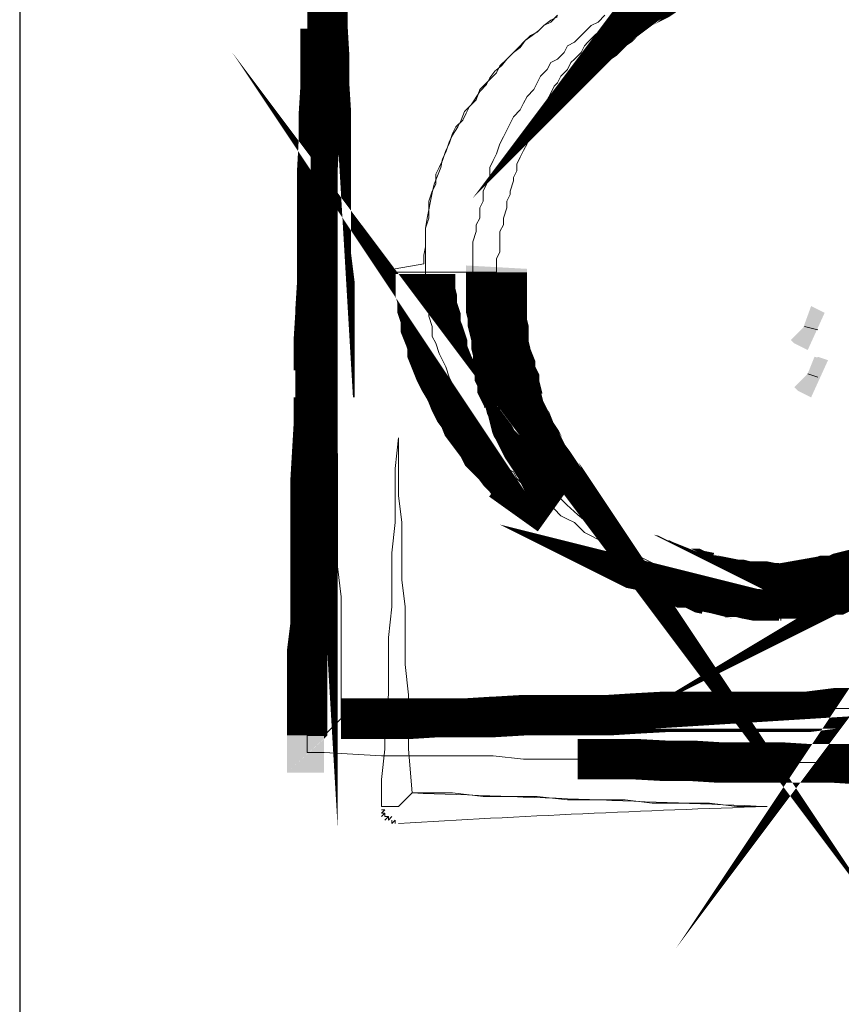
# Model space of a CAD drawing. Header units: millimetres. Extents: x -9409 to 0, y -5353 to 3057.
# Tile 82 of 256: x -4505 to -4402, y -4986 to -4862. Entities that reach past the tile are written whole.
import ezdxf

# ---------------------------------------------------------------- set-up
doc = ezdxf.new("R2010")
doc.units = ezdxf.units.MM
doc.layers.add('PDF_A-TABELKA', color=7, linetype='Continuous')
doc.layers.add('SQ_TAB TEKST', color=8, linetype='Continuous', lineweight=0)

# ---------------------------------------------------------------- blocks, each defined once
blk = doc.blocks.new('tabelka')
at = {"layer": 'PDF_A-TABELKA', "lineweight": 25}
for points in [[(26628.50208058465, -28113.82220847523), (26628.50208058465, -27397.28164136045), (25541.97586470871, -27397.28164136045), (25541.97586470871, -28113.82220847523)], [(25541.97586470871, -27397.28164136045), (25541.97586470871, -28019.86922507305)], [(25599.09415145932, -27705.03838041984), (25599.09415145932, -27705.03838041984)], [(25636.6046681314, -27744.68017644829), (25636.6046681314, -27744.68017644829)]]:
    blk.add_lwpolyline(points, dxfattribs=at)
at = {"layer": 'PDF_A-TABELKA', "lineweight": 0}
for points, format in [([(25580.76514899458, -27666.67535200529, 4.688814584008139, 4.688814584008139, 0), (25580.76514899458, -27670.5116548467, 5.115070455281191, 5.115070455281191, 0), (25580.76514899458, -27673.92170181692, 5.115070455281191, 5.115070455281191, 0), (25580.97827693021, -27677.54487672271, 5.115070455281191, 5.115070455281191, 0), (25580.97827693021, -27681.16805162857, 5.115070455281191, 5.115070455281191, 0), (25581.19140486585, -27684.57809859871, 5.115070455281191, 5.115070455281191, 0), (25581.19140486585, -27687.98814556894, 5.075571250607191, 5.075571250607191, 0), (25581.19140486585, -27691.82444841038, 5.115070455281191, 5.115070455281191, 0), (25581.19140486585, -27695.23449538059, 5.115070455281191, 5.115070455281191, 0), (25581.19140486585, -27699.07079822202, 5.115070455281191, 5.115070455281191, 0), (25581.19140486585, -27702.48084519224, 5.115070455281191, 5.115070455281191, 0), (25581.61766073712, -27705.8908921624, 5.115070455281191, 5.115070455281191, 0), (25581.61766073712, -27709.72719500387, 5.115070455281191, 5.115070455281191, 0), (25581.61766073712, -27713.13724197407, 5.115070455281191, 5.115070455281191, 0), (25581.61766073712, -27716.97354481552, 5.115070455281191, 5.115070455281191, 0), (25581.61766073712, -27720.38359178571, 4.688814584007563, 4.688814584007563, 0), (25581.61766073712, -27723.79363875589, 5.115070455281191, 5.115070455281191, 0), (25581.83078867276, -27727.41681366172, 5.115070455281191, 5.115070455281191, 0), (25582.04391660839, -27731.03998856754, 0, 0, 0), (25582.04391660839, -27734.45003553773, 0, 0, 0), (25582.04391660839, -27738.28633837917, 0, 0, 0), (25582.04391660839, -27741.69638534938, 0, 0, 0), (25582.25704454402, -27745.31956025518, 0, 0, 0), (25582.25704454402, -27748.94273516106, 0, 0, 0), (25582.47017247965, -27752.35278213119, 0, 0, 0), (25582.47017247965, -27755.97595703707, 0, 0, 0), (25582.47017247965, -27760.87789955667, 5.115070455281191, 5.115070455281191, 0), (25587.58524293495, -27760.87789955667, 5.115070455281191, 5.115070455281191, 0), (25590.99528990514, -27760.87789955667, 5.115070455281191, 5.115070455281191, 0), (25594.8315927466, -27760.87789955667, 4.688814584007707, 4.688814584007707, 0), (25598.24163971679, -27760.66477162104, 5.115070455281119, 5.115070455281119, 0), (25601.86481462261, -27760.66477162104, 5.115070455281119, 5.115070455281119, 0), (25605.48798952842, -27760.4516436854, 5.115070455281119, 5.115070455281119, 0), (25608.89803649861, -27760.4516436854, 5.115070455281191, 5.115070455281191, 0), (25612.30808346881, -27760.4516436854, 5.115070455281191, 5.115070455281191, 0), (25616.14438631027, -27760.4516436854, 5.115070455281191, 5.115070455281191, 0), (25619.55443328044, -27760.23851574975, 5.115070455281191, 5.115070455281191, 0), (25623.39073612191, -27760.02538781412, 5.115070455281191, 5.115070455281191, 0), (25626.80078309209, -27760.02538781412, 5.075571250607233, 5.075571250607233, 0), (25630.21083006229, -27760.02538781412, 5.115070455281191, 5.115070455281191, 0), (25633.8340049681, -27760.02538781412, 5.115070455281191, 5.115070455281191, 0), (25637.45717987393, -27760.02538781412, 5.115070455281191, 5.115070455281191, 0), (25641.29348271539, -27760.02538781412, 5.115070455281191, 5.115070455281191, 0), (25644.70352968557, -27759.59913194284, 5.115070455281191, 5.115070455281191, 0), (25648.1135766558, -27759.59913194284, 4.688814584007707, 4.688814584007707, 0)], "xyseb"), ([(25658.76997343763, -27759.59913194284, 5.115070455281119, 5.115070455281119, 0), (25662.60627627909, -27759.59913194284, 0, 0, 0), (25666.01632324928, -27759.3860040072, 0, 0, 0)], "xyseb"), ([(25578.20761376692, -27763.00917891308, 5.115070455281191, 5.115070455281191, 0), (25578.20761376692, -27759.59913194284, 5.115070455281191, 5.115070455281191, 0), (25578.20761376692, -27755.97595703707, 5.115070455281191, 5.115070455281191, 0), (25578.20761376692, -27752.35278213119, 5.075571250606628, 5.075571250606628, 0), (25578.63386963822, -27748.94273516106, 5.115070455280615, 5.115070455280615, 0), (25578.63386963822, -27745.31956025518, 5.115070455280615, 5.115070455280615, 0), (25578.63386963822, -27741.69638534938, 5.115070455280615, 5.115070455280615, 0), (25578.63386963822, -27738.28633837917, 5.115070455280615, 5.115070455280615, 0), (25578.63386963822, -27734.45003553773, 5.115070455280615, 5.115070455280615, 0), (25578.63386963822, -27731.03998856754, 5.115070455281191, 5.115070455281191, 0), (25578.84699757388, -27727.41681366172, 5.115070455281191, 5.115070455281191, 0), (25579.06012550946, -27723.79363875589, 5.115070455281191, 5.115070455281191, 0), (25579.06012550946, -27720.38359178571, 4.688814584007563, 4.688814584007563, 0), (25579.06012550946, -27716.97354481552, 5.115070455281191, 5.115070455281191, 0), (25579.06012550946, -27713.13724197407, 5.115070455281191, 5.115070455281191, 0), (25579.27325344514, -27709.72719500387, 5.115070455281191, 5.115070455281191, 0), (25579.27325344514, -27705.8908921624, 4.688814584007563, 4.688814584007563, 0), (25579.48638138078, -27702.48084519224, 5.115070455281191, 5.115070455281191, 0), (25579.48638138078, -27699.07079822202, 5.115070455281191, 5.115070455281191, 0), (25579.48638138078, -27695.23449538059, 5.115070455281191, 5.115070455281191, 0), (25579.48638138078, -27691.82444841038, 5.115070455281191, 5.115070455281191, 0), (25579.69950931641, -27687.98814556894, 5.115070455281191, 5.115070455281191, 0), (25579.69950931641, -27684.57809859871, 5.115070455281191, 5.115070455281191, 0), (25579.912637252, -27681.16805162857, 5.115070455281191, 5.115070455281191, 0), (25579.912637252, -27677.54487672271, 5.115070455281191, 5.115070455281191, 0), (25579.912637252, -27673.92170181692, 0, 0, 0), (25579.912637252, -27670.5116548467, 0, 0, 0), (25579.912637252, -27666.67535200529, 0, 0, 0)], "xyseb"), ([(25622.53822437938, -27668.59350342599, 7.815724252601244, 7.815724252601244, 0), (25621.89884057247, -27669.01975929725, 7.815724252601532, 7.815724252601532, 0), (25621.04632882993, -27669.44601516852, 7.625096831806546, 7.625096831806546, 0), (25619.98068915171, -27670.08539897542, 7.625096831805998, 7.625096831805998, 0), (25619.34130534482, -27670.72478278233, 7.243841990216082, 7.243841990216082, 0), (25618.48879360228, -27671.36416658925, 7.43446941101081, 7.43446941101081, 0), (25617.84940979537, -27671.79042246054, 7.246349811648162, 7.246349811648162, 0), (25617.21002598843, -27672.42980626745, 7.43446941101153, 7.43446941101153, 0), (25616.57064218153, -27672.85606213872, 7.246349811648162, 7.246349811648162, 0), (25615.71813043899, -27673.7085738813, 7.672605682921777, 7.672605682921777, 0), (25615.07874663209, -27674.13482975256, 7.246349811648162, 7.246349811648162, 0), (25614.43936282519, -27674.77421355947, 0, 0, 0), (25613.79997901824, -27675.626725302, 0, 0, 0), (25613.16059521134, -27676.26610910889, 0, 0, 0), (25612.52121140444, -27676.90549291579, 0, 0, 0), (25611.88182759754, -27677.54487672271, 0, 0, 0), (25611.45557172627, -27678.39738846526, 0, 0, 0), (25611.029315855, -27679.03677227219, 0, 0, 0), (25610.38993204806, -27679.88928401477, 0, 0, 0), (25609.96367617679, -27680.52866782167, 0, 0, 0), (25609.53742030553, -27681.3811795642, 0, 0, 0), (25608.89803649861, -27682.23369130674, 0, 0, 0), (25608.47178062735, -27682.65994717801, 0, 0, 0), (25608.04552475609, -27683.51245892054, 0, 0, 0), (25607.61926888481, -27684.36497066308, 0, 0, 0), (25607.1930130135, -27685.21748240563, 0, 0, 0), (25606.76675714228, -27685.85686621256, 0, 0, 0), (25606.34050127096, -27686.70937795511, 0, 0, 0), (25605.91424539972, -27687.56188969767, 0, 0, 0), (25605.70111746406, -27688.41440144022, 0, 0, 0), (25605.48798952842, -27689.26691318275, 0, 0, 0), (25605.06173365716, -27690.11942492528, 0, 0, 0), (25604.84860572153, -27690.75880873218, 0, 0, 0), (25604.42234985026, -27691.61132047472, 0, 0, 0), (25604.42234985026, -27692.46383221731, 0, 0, 0), (25603.99609397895, -27693.31634395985, 0, 0, 0), (25603.78296604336, -27694.16885570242, 0, 0, 0), (25603.56983810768, -27695.02136744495, 0, 0, 0), (25603.35671017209, -27695.66075125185, 0, 0, 0), (25603.14358223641, -27696.72639093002, 0, 0, 0), (25603.14358223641, -27697.57890267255, 0, 0, 0), (25602.93045430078, -27698.43141441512, 0, 0, 0), (25602.71732636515, -27699.28392615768, 0, 0, 0), (25602.5041984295, -27700.13643790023, 0, 0, 0), (25602.5041984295, -27701.20207757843, 0, 0, 0), (25602.29107049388, -27702.05458932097, 0, 0, 0), (25602.29107049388, -27702.9071010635, 0, 0, 0), (25598.45476765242, -27702.9071010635, 0, 0, 0)], "xyseb"), ([(25674.54144067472, -27705.03838041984, -0.4172873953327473), (25636.6046681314, -27744.68017644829, -0.4142135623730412), (25599.09415145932, -27705.03838041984), (25599.09415145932, -27704.1858686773), (25599.09415145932, -27702.9071010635), (25599.09415145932, -27702.05458932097), (25599.09415145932, -27700.77582170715), (25599.52040733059, -27699.49705409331), (25599.52040733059, -27698.64454235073), (25599.94666320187, -27697.79203060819), (25599.94666320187, -27696.51326299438), (25600.37291907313, -27695.66075125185), (25600.37291907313, -27694.38198363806), (25600.79917494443, -27693.52947189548), (25601.22543081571, -27692.67696015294), (25601.22543081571, -27691.39819253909), (25601.65168668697, -27690.54568079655), (25602.07794255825, -27689.69316905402), (25602.5041984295, -27688.41440144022), (25602.93045430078, -27687.56188969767), (25603.35671017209, -27686.70937795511), (25603.78296604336, -27685.85686621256), (25604.20922191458, -27685.00435447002), (25605.06173365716, -27684.15184272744), (25605.48798952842, -27683.2993309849), (25605.91424539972, -27682.44681924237), (25606.76675714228, -27681.59430749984), (25607.1930130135, -27680.74179575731), (25607.61926888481, -27679.88928401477), (25608.47178062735, -27679.03677227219), (25608.89803649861, -27678.18426052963), (25609.7505482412, -27677.75800465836), (25610.60305998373, -27676.90549291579), (25611.029315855, -27676.05298117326), (25611.88182759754, -27675.626725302), (25612.73433934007, -27674.77421355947), (25613.5868510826, -27673.92170181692), (25614.01310695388, -27673.49544594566), (25614.86561869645, -27673.06919007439), (25615.71813043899, -27672.21667833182)], "xyb"), ([(25639.16220335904, -27741.05700154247, 7.672605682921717, 7.672605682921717, 0), (25639.80158716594, -27744.68017644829, 7.246349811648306, 7.246349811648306, 0), (25640.86722684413, -27744.68017644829, 7.246349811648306, 7.246349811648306, 0), (25641.93286652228, -27744.46704851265, 7.434469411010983, 7.434469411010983, 0), (25642.78537826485, -27744.46704851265, 7.625096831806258, 7.625096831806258, 0), (25643.85101794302, -27744.04079264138, 7.434469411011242, 7.434469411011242, 0), (25644.9166576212, -27744.04079264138, 7.434469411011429, 7.434469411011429, 0), (25645.76916936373, -27743.61453677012, 7.434469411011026, 7.434469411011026, 0), (25646.62168110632, -27743.40140883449, 7.535210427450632, 7.535210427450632, 0), (25647.68732078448, -27743.18828089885, 7.434469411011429, 7.434469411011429, 0), (25648.53983252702, -27742.76202502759, 7.535210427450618, 7.535210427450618, 0), (25649.60547220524, -27742.33576915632, 7.535210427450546, 7.535210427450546, 0)], "xyseb"), ([(25662.39314834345, -27733.1712679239, 7.672605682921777, 7.672605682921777, 0), (25663.03253215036, -27732.31875618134, 0, 0, 0), (25663.45878802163, -27731.67937237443, 0, 0, 0)], "xyseb"), ([(25602.07794255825, -27704.61212454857, 7.672605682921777, 7.672605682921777, 0), (25602.07794255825, -27705.67776422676, 7.672605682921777, 7.672605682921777, 0), (25602.07794255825, -27706.53027596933, 7.672605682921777, 7.672605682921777, 0), (25602.07794255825, -27707.59591564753, 7.672605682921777, 7.672605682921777, 0), (25602.07794255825, -27708.44842739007, 7.672605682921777, 7.672605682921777, 0), (25602.07794255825, -27709.3009391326, 7.672605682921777, 7.672605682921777, 0), (25602.07794255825, -27710.15345087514, 7.246349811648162, 7.246349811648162, 0), (25602.29107049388, -27711.00596261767, 7.672605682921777, 7.672605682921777, 0), (25602.29107049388, -27711.85847436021, 7.246349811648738, 7.246349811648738, 0), (25602.5041984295, -27712.71098610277, 7.246349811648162, 7.246349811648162, 0), (25602.5041984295, -27713.77662578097, 7.243841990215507, 7.243841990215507, 0), (25602.71732636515, -27714.62913752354, 7.246349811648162, 7.246349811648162, 0), (25602.71732636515, -27715.48164926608, 7.625096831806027, 7.625096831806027, 0), (25603.14358223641, -27716.54728894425, 7.625096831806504, 7.625096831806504, 0), (25603.14358223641, -27717.39980068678, 7.625096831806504, 7.625096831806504, 0), (25603.56983810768, -27718.25231242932, 7.815724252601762, 7.815724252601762, 0), (25603.56983810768, -27719.10482417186, 7.625096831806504, 7.625096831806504, 0), (25603.99609397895, -27719.95733591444, 7.535210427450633, 7.535210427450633, 0), (25604.20922191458, -27720.80984765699, 7.243841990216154, 7.243841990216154, 0), (25604.42234985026, -27721.66235939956, 7.053214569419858, 7.053214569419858, 0), (25604.84860572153, -27722.51487114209, 7.535210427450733, 7.535210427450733, 0), (25605.06173365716, -27723.36738288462, 7.625096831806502, 7.625096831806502, 0), (25605.48798952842, -27724.43302256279, 7.233802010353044, 7.233802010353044, 0), (25605.91424539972, -27725.07240636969, 7.625096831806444, 7.625096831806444, 0), (25606.34050127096, -27725.92491811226, 7.625096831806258, 7.625096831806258, 0), (25606.76675714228, -27726.77742985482, 7.434469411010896, 7.434469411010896, 0), (25607.1930130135, -27727.41681366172, 7.246349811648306, 7.246349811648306, 0), (25607.61926888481, -27728.26932540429, 7.243841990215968, 7.243841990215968, 0), (25608.25865269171, -27729.12183714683, 7.246349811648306, 7.246349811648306, 0), (25608.68490856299, -27729.76122095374, 7.672605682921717, 7.672605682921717, 0), (25609.11116443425, -27730.61373269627, 7.672605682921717, 7.672605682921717, 0), (25609.7505482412, -27731.4662444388, 7.672605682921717, 7.672605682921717, 0), (25610.17680411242, -27732.10562824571, 0, 0, 0), (25610.81618791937, -27732.95813998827, 0, 0, 0), (25611.45557172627, -27733.59752379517, 0, 0, 0), (25612.09495553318, -27734.45003553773, 0, 0, 0), (25612.73433934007, -27735.08941934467, 0, 0, 0), (25613.5868510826, -27735.51567521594, 0, 0, 0), (25614.01310695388, -27736.36818695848, 0, 0, 0), (25614.86561869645, -27737.00757076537, 0, 0, 0), (25615.50500250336, -27737.43382663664, 0, 0, 0), (25616.3575142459, -27738.28633837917, 0, 0, 0), (25616.9968980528, -27738.71259425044, 0, 0, 0), (25617.84940979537, -27739.35197805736, 0, 0, 0), (25618.7019215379, -27739.77823392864, 0, 0, 0), (25619.76756121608, -27740.20448979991, 0, 0, 0), (25620.40694502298, -27740.84387360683, 0, 0, 0), (25621.25945676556, -27741.27012947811, 0, 0, 0), (25622.11196850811, -27741.69638534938, 0, 0, 0), (25623.17760818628, -27742.12264122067, 0, 0, 0), (25624.03011992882, -27742.33576915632, 0, 0, 0), (25624.88263167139, -27742.76202502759, 0, 0, 0), (25625.73514341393, -27743.18828089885, 0, 0, 0), (25626.80078309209, -27743.18828089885, 0, 0, 0), (25627.65329483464, -27743.61453677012, 0, 0, 0), (25628.71893451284, -27743.82766470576, 0, 0, 0), (25629.78457419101, -27744.04079264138, 0, 0, 0), (25630.63708593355, -27744.25392057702, 0, 0, 0), (25631.70272561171, -27744.46704851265, 0, 0, 0), (25632.76836528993, -27744.46704851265, 0, 0, 0), (25633.62087703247, -27744.68017644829, 0, 0, 0), (25634.68651671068, -27744.68017644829, 0, 0, 0), (25635.75215638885, -27744.68017644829, 0, 0, 0), (25638.73594748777, -27744.68017644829, 0, 0, 0)], "xyseb"), ([(25663.24566008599, -27738.49946631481, 7.246349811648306, 7.246349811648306, 0), (25662.18002040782, -27739.13885012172, 0, 0, 0), (25661.32750866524, -27739.56510599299, 0, 0, 0)], "xyseb"), ([(25637.67030780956, -27744.89330438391, 7.246349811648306, 7.246349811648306, 0), (25636.81779606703, -27744.89330438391, 7.246349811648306, 7.246349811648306, 0), (25635.75215638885, -27744.89330438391, 7.672605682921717, 7.672605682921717, 0), (25634.68651671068, -27744.68017644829, 7.246349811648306, 7.246349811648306, 0), (25633.62087703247, -27744.68017644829, 7.243841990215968, 7.243841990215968, 0), (25632.76836528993, -27744.46704851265, 7.246349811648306, 7.246349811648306, 0), (25631.70272561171, -27744.46704851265, 7.43446941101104, 7.43446941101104, 0), (25630.63708593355, -27744.25392057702, 7.243841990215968, 7.243841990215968, 0), (25629.78457419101, -27744.04079264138, 7.243841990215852, 7.243841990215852, 0), (25628.71893451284, -27743.82766470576, 7.815724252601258, 7.815724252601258, 0), (25627.65329483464, -27743.61453677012, 7.434469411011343, 7.434469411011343, 0), (25626.80078309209, -27743.18828089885, 7.434469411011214, 7.434469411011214, 0), (25625.73514341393, -27743.18828089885, 7.434469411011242, 7.434469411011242, 0), (25624.88263167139, -27742.76202502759, 7.233802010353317, 7.233802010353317, 0), (25623.81699199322, -27742.33576915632, 7.43446941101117, 7.43446941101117, 0), (25622.96448025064, -27742.12264122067, 7.434469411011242, 7.434469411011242, 0), (25622.11196850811, -27741.69638534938, 7.233802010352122, 7.233802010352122, 0), (25621.25945676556, -27741.27012947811, 7.243841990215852, 7.243841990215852, 0), (25620.1938170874, -27741.05700154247, 7.535210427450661, 7.535210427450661, 0), (25619.34130534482, -27740.6307456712, 0, 0, 0), (25618.48879360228, -27740.41761773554, 0, 0, 0), (25617.6362818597, -27739.77823392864, 0, 0, 0), (25616.78377011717, -27739.35197805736, 0, 0, 0), (25615.93125837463, -27738.92572218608, 0, 0, 0), (25615.07874663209, -27738.49946631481, 0, 0, 0), (25614.22623488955, -27738.07321044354, 0, 0, 0), (25613.37372314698, -27737.22069870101, 0, 0, 0), (25612.52121140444, -27736.79444282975, 0, 0, 0), (25611.66869966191, -27736.36818695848, 0, 0, 0), (25611.029315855, -27735.72880315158, 0, 0, 0), (25610.17680411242, -27735.30254728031, 0, 0, 0), (25609.11116443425, -27734.45003553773, 0, 0, 0), (25608.47178062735, -27734.02377966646, 0, 0, 0), (25607.61926888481, -27733.38439585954, 0, 0, 0), (25606.97988507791, -27732.74501205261, 0, 0, 0)], "xyseb"), ([(25648.1135766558, -27766.63235381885, 5.115070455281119, 5.115070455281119, 0), (25644.70352968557, -27766.63235381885, 4.688814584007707, 4.688814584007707, 0), (25641.29348271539, -27766.41922588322, 5.115070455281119, 5.115070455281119, 0), (25637.45717987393, -27766.41922588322, 5.115070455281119, 5.115070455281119, 0), (25633.8340049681, -27766.41922588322, 5.115070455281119, 5.115070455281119, 0), (25630.21083006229, -27766.41922588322, 5.115070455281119, 5.115070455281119, 0), (25626.80078309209, -27766.20609794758, 5.115070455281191, 5.115070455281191, 0), (25623.39073612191, -27766.20609794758, 5.115070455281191, 5.115070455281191, 0), (25619.55443328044, -27765.99297001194, 5.115070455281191, 5.115070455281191, 0), (25616.14438631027, -27765.99297001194, 5.115070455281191, 5.115070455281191, 0), (25612.30808346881, -27765.99297001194, 0, 0, 0), (25608.89803649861, -27765.99297001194, 0, 0, 0), (25605.48798952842, -27765.99297001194, 0, 0, 0), (25601.86481462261, -27765.56671414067, 0, 0, 0), (25598.24163971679, -27765.56671414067, 0, 0, 0), (25594.8315927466, -27765.56671414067, 0, 0, 0), (25590.99528990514, -27765.56671414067, 0, 0, 0), (25587.58524293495, -27765.56671414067, 0, 0, 0), (25580.33889312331, -27765.35358620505, 0, 0, 0)], "xyseb")]:
    blk.add_lwpolyline(points, format=format, dxfattribs=at)
for points in [[(25580.76514899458, -27670.5116548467), (25580.76514899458, -27673.92170181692), (25580.76514899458, -27677.33174878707), (25580.76514899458, -27681.16805162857), (25581.19140486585, -27684.57809859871), (25581.19140486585, -27687.98814556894), (25581.19140486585, -27691.82444841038), (25581.19140486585, -27695.23449538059), (25581.19140486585, -27699.07079822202), (25581.19140486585, -27702.48084519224), (25581.61766073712, -27705.8908921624), (25581.61766073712, -27709.72719500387), (25581.61766073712, -27713.13724197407), (25581.61766073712, -27716.97354481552), (25581.61766073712, -27720.38359178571), (25581.61766073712, -27723.79363875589), (25582.04391660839, -27727.62994159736), (25582.04391660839, -27731.03998856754), (25582.04391660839, -27734.45003553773), (25582.04391660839, -27738.28633837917), (25582.04391660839, -27741.69638534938), (25582.47017247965, -27745.53268819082), (25582.47017247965, -27748.94273516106), (25582.47017247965, -27752.35278213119), (25582.47017247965, -27755.76282910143), (25582.47017247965, -27760.87789955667), (25580.33889312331, -27763.00917891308), (25578.20761376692, -27763.00917891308), (25578.20761376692, -27759.59913194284), (25578.20761376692, -27755.76282910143), (25578.20761376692, -27752.35278213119), (25578.63386963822, -27748.94273516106), (25578.63386963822, -27745.53268819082), (25578.63386963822, -27741.69638534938), (25578.63386963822, -27738.28633837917), (25578.63386963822, -27734.45003553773), (25578.63386963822, -27731.03998856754), (25579.06012550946, -27727.62994159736), (25579.06012550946, -27723.79363875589), (25579.06012550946, -27720.38359178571), (25579.06012550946, -27716.97354481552), (25579.06012550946, -27713.13724197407), (25579.48638138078, -27709.72719500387), (25579.48638138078, -27705.8908921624), (25579.48638138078, -27702.48084519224), (25579.48638138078, -27699.07079822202), (25579.48638138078, -27695.23449538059), (25579.48638138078, -27691.82444841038), (25579.48638138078, -27687.98814556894), (25579.48638138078, -27684.57809859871), (25579.912637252, -27681.16805162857), (25579.912637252, -27677.33174878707), (25579.912637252, -27673.92170181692), (25579.912637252, -27670.5116548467)], [(25589.29026642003, -27704.1858686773), (25592.91344132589, -27703.54648487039), (25592.91344132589, -27702.48084519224), (25593.12656926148, -27701.41520551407), (25593.12656926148, -27700.13643790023), (25593.12656926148, -27699.07079822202), (25593.33969719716, -27697.79203060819), (25593.55282513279, -27696.72639093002), (25593.76595306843, -27695.66075125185), (25593.97908100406, -27694.59511157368), (25594.19220893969, -27693.52947189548), (25594.61846481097, -27692.46383221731), (25595.04472068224, -27691.39819253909), (25595.25784861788, -27690.33255286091), (25595.68410448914, -27689.48004111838), (25596.11036036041, -27688.20127350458), (25596.53661623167, -27687.34876176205), (25597.17600003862, -27686.28312208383), (25597.60225590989, -27685.43061034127), (25598.02851178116, -27684.36497066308), (25598.88102352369, -27683.51245892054), (25599.30727939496, -27682.87307511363), (25599.94666320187, -27681.80743543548), (25600.79917494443, -27680.95492369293), (25601.22543081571, -27680.1024119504), (25601.86481462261, -27679.24990020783), (25602.71732636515, -27678.61051640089), (25603.35671017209, -27677.75800465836), (25604.20922191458, -27676.90549291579), (25605.06173365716, -27676.26610910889), (25605.70111746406, -27675.41359736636), (25606.5536292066, -27674.77421355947), (25607.40614094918, -27674.13482975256), (25608.04552475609, -27673.49544594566), (25608.89803649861, -27672.85606213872), (25609.7505482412, -27672.42980626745)], [(25616.9968980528, -27672.21667833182), (25616.57064218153, -27673.06919007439), (25615.71813043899, -27673.49544594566), (25614.86561869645, -27674.34795768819), (25614.43936282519, -27674.77421355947), (25613.5868510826, -27675.626725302), (25613.16059521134, -27676.05298117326), (25612.73433934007, -27676.90549291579), (25611.88182759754, -27677.75800465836), (25611.45557172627, -27678.18426052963), (25611.029315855, -27679.03677227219), (25610.17680411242, -27679.88928401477), (25609.7505482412, -27680.74179575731), (25609.32429236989, -27681.16805162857), (25608.89803649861, -27682.0205633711), (25608.47178062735, -27682.87307511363), (25608.04552475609, -27683.72558685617), (25607.61926888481, -27684.57809859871), (25607.1930130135, -27685.00435447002), (25606.76675714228, -27685.85686621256), (25606.34050127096, -27686.70937795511), (25605.91424539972, -27687.56188969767), (25605.91424539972, -27688.41440144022), (25605.48798952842, -27689.26691318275), (25605.06173365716, -27690.11942492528), (25604.63547778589, -27690.97193666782), (25604.63547778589, -27691.82444841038), (25604.20922191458, -27692.67696015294), (25604.20922191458, -27693.10321602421), (25603.78296604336, -27694.38198363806), (25603.78296604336, -27694.80823950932), (25603.35671017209, -27695.66075125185), (25603.35671017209, -27696.51326299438), (25602.93045430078, -27697.79203060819), (25602.93045430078, -27698.64454235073), (25602.5041984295, -27699.49705409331), (25602.5041984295, -27700.34956583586), (25602.5041984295, -27701.20207757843), (25602.5041984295, -27702.05458932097), (25602.07794255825, -27702.9071010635), (25602.07794255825, -27703.75961280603), (25602.07794255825, -27704.61212454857), (25597.38912797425, -27704.61212454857), (25593.12656926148, -27704.61212454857), (25593.12656926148, -27703.75961280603), (25593.12656926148, -27702.48084519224), (25593.12656926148, -27701.20207757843), (25593.12656926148, -27700.34956583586), (25593.12656926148, -27699.07079822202), (25593.55282513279, -27697.79203060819), (25593.55282513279, -27696.93951886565), (25593.55282513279, -27695.66075125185), (25593.97908100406, -27694.38198363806), (25594.40533687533, -27693.52947189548), (25594.40533687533, -27692.25070428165), (25594.8315927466, -27691.39819253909), (25595.25784861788, -27690.54568079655), (25595.68410448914, -27689.26691318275), (25596.11036036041, -27688.41440144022), (25596.53661623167, -27687.13563382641), (25596.96287210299, -27686.28312208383), (25597.81538384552, -27685.43061034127), (25598.24163971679, -27684.57809859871), (25598.66789558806, -27683.72558685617), (25599.52040733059, -27682.87307511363), (25599.94666320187, -27681.59430749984), (25600.79917494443, -27680.74179575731), (25601.22543081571, -27680.31553988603), (25602.07794255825, -27679.46302814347), (25602.5041984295, -27678.61051640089), (25603.35671017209, -27677.75800465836), (25604.20922191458, -27676.90549291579), (25605.06173365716, -27676.05298117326), (25605.48798952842, -27675.626725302), (25606.34050127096, -27674.77421355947), (25607.1930130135, -27674.34795768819), (25608.04552475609, -27673.49544594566), (25608.89803649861, -27673.06919007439), (25609.7505482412, -27672.21667833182)], [(25596.96287210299, -27704.61212454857), (25589.29026642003, -27704.61212454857), (25596.96287210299, -27704.61212454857)], [(25645.98229729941, -27744.25392057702), (25645.12978555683, -27744.68017644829), (25643.85101794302, -27744.68017644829), (25642.99850620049, -27744.68017644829), (25641.71973858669, -27744.68017644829), (25640.86722684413, -27744.68017644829), (25640.01471510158, -27744.68017644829), (25638.73594748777, -27744.68017644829), (25637.88343574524, -27744.68017644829), (25637.88343574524, -27745.10643231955), (25637.45717987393, -27744.68017644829), (25637.88343574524, -27744.68017644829), (25638.73594748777, -27744.68017644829), (25640.01471510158, -27744.68017644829), (25640.86722684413, -27744.68017644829), (25641.71973858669, -27744.68017644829), (25642.99850620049, -27744.25392057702), (25643.85101794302, -27744.25392057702), (25644.70352968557, -27743.82766470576), (25645.98229729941, -27743.82766470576)], [(25642.57225032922, -27711.85847436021), (25640.86722684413, -27711.43221848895), (25642.57225032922, -27711.85847436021)], [(25642.57225032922, -27717.82605655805), (25641.29348271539, -27717.39980068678), (25642.57225032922, -27717.82605655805)], [(25637.88343574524, -27748.51647928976), (25637.88343574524, -27741.27012947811)], [(25648.1135766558, -27766.41922588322), (25644.70352968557, -27766.41922588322), (25641.29348271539, -27766.41922588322), (25637.45717987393, -27766.41922588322), (25634.04713290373, -27766.41922588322), (25630.21083006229, -27766.41922588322), (25626.80078309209, -27766.41922588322), (25623.39073612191, -27766.41922588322), (25619.55443328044, -27765.99297001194), (25616.14438631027, -27765.99297001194), (25612.30808346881, -27765.99297001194), (25608.89803649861, -27765.99297001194), (25605.48798952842, -27765.99297001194), (25601.65168668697, -27765.56671414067), (25598.24163971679, -27765.56671414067), (25594.8315927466, -27765.56671414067), (25590.99528990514, -27765.56671414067), (25587.58524293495, -27765.56671414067), (25580.33889312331, -27765.14045826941), (25578.20761376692, -27765.14045826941), (25578.20761376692, -27763.00917891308), (25580.33889312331, -27763.00917891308), (25582.47017247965, -27760.87789955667), (25587.58524293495, -27760.87789955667), (25590.99528990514, -27760.87789955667), (25594.8315927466, -27760.87789955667), (25598.24163971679, -27760.4516436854), (25601.65168668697, -27760.4516436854), (25605.48798952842, -27760.4516436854), (25608.89803649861, -27760.4516436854), (25612.30808346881, -27760.4516436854), (25616.14438631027, -27760.4516436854), (25619.55443328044, -27760.4516436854), (25623.39073612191, -27760.02538781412), (25626.80078309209, -27760.02538781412), (25630.21083006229, -27760.02538781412), (25634.04713290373, -27760.02538781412), (25637.45717987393, -27760.02538781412), (25641.29348271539, -27760.02538781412), (25644.70352968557, -27759.59913194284), (25648.1135766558, -27759.59913194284)], [(25589.29026642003, -27774.09183156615), (25589.29026642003, -27773.66557569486), (25589.29026642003, -27774.09183156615)], [(25589.29026642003, -27774.09183156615), (25589.29026642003, -27773.66557569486), (25589.29026642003, -27774.09183156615)]]:
    blk.add_lwpolyline(points, dxfattribs=at)
at = {"layer": 'PDF_A-TABELKA', "lineweight": 0, "const_width": 7.535210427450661}
blk.add_lwpolyline([(25604.20922191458, -27735.08941934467), (25606.34050127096, -27732.10562824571), (25605.48798952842, -27731.25311650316), (25604.63547778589, -27730.61373269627), (25603.99609397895, -27729.76122095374), (25603.35671017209, -27729.12183714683), (25602.71732636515, -27728.26932540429), (25602.07794255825, -27727.62994159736), (25601.22543081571, -27726.77742985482), (25600.79917494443, -27725.92491811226), (25600.15979113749, -27725.07240636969), (25599.52040733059, -27724.21989462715), (25598.88102352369, -27723.36738288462), (25598.45476765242, -27722.30174320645), (25597.81538384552, -27721.44923146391), (25597.38912797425, -27720.59671972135), (25596.96287210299, -27719.53108004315), (25596.53661623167, -27718.67856830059), (25595.89723242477, -27717.61292862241), (25595.4709765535, -27716.76041687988), (25595.04472068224, -27715.69477720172), (25594.61846481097, -27714.62913752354), (25594.61846481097, -27713.77662578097), (25594.19220893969, -27712.49785816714), (25593.76595306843, -27711.43221848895), (25593.76595306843, -27710.36657881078), (25593.33969719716, -27709.08781119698), (25593.33969719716, -27708.02217151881), (25593.12656926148, -27707.16965977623), (25593.12656926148, -27704.8252524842)], dxfattribs=at)
at = {"layer": 'PDF_A-TABELKA', "lineweight": 0}
for points in [[(25637.88343574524, -27744.68017644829), (25636.6046681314, -27744.68017644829), (25635.75215638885, -27744.68017644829), (25634.89964464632, -27744.68017644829), (25633.62087703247, -27744.68017644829), (25632.76836528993, -27744.68017644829), (25631.48959767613, -27744.25392057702), (25630.63708593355, -27744.25392057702), (25629.78457419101, -27744.25392057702), (25628.93206244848, -27743.82766470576), (25627.65329483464, -27743.40140883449), (25626.80078309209, -27743.40140883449), (25625.94827134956, -27742.97515296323), (25625.09575960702, -27742.97515296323), (25623.81699199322, -27742.54889709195), (25622.96448025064, -27742.12264122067), (25622.11196850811, -27741.69638534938), (25621.25945676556, -27741.27012947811), (25620.40694502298, -27740.84387360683), (25619.55443328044, -27740.84387360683), (25618.7019215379, -27740.41761773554), (25617.84940979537, -27739.99136186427), (25616.57064218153, -27739.56510599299), (25615.71813043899, -27738.71259425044), (25614.86561869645, -27738.28633837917), (25614.01310695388, -27737.8600825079), (25613.16059521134, -27737.43382663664), (25612.73433934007, -27737.00757076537), (25611.88182759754, -27736.15505902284), (25611.029315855, -27735.72880315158), (25610.17680411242, -27735.30254728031), (25609.32429236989, -27734.45003553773), (25608.47178062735, -27734.02377966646), (25607.61926888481, -27733.1712679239), (25606.76675714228, -27732.74501205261), (25606.34050127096, -27731.89250031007), (25605.48798952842, -27731.4662444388), (25604.63547778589, -27730.61373269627), (25604.20922191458, -27729.76122095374), (25603.35671017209, -27729.33496508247), (25602.5041984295, -27728.48245333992), (25602.07794255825, -27727.62994159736), (25601.22543081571, -27726.77742985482), (25600.79917494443, -27725.92491811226), (25599.94666320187, -27725.07240636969), (25599.52040733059, -27724.21989462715), (25599.09415145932, -27723.36738288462), (25598.24163971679, -27722.51487114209), (25597.81538384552, -27721.66235939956), (25597.38912797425, -27720.80984765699), (25596.96287210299, -27719.53108004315), (25596.53661623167, -27718.67856830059), (25596.11036036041, -27717.82605655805), (25595.68410448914, -27716.54728894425), (25595.25784861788, -27715.69477720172), (25594.8315927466, -27714.84226545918), (25594.40533687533, -27713.56349784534), (25593.97908100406, -27712.71098610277), (25593.97908100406, -27711.43221848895), (25593.55282513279, -27710.15345087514), (25593.55282513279, -27709.3009391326), (25593.12656926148, -27708.02217151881), (25593.12656926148, -27707.16965977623), (25593.12656926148, -27704.61212454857), (25592.70031339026, -27704.61212454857), (25593.12656926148, -27704.61212454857), (25597.38912797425, -27704.61212454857), (25602.07794255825, -27704.61212454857), (25602.07794255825, -27705.46463629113), (25602.07794255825, -27706.74340390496), (25602.07794255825, -27707.59591564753), (25602.07794255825, -27708.44842739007), (25602.07794255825, -27709.3009391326), (25602.07794255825, -27710.15345087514), (25602.07794255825, -27711.00596261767), (25602.5041984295, -27711.85847436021), (25602.5041984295, -27712.71098610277), (25602.5041984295, -27713.56349784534), (25602.5041984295, -27714.84226545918), (25602.93045430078, -27715.69477720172), (25602.93045430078, -27716.54728894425), (25603.35671017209, -27717.39980068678), (25603.35671017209, -27718.25231242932), (25603.78296604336, -27719.10482417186), (25603.78296604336, -27719.95733591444), (25604.20922191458, -27720.80984765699), (25604.63547778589, -27721.66235939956), (25604.63547778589, -27722.51487114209), (25605.06173365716, -27723.36738288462), (25605.48798952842, -27724.21989462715), (25605.91424539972, -27725.07240636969), (25606.34050127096, -27725.92491811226), (25606.76675714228, -27726.77742985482), (25607.1930130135, -27727.62994159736), (25607.61926888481, -27728.48245333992), (25608.04552475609, -27729.33496508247), (25608.47178062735, -27729.76122095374), (25609.32429236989, -27730.61373269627), (25609.7505482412, -27731.4662444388), (25610.17680411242, -27732.31875618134), (25611.029315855, -27732.74501205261), (25611.45557172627, -27733.59752379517), (25612.30808346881, -27734.45003553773), (25612.73433934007, -27734.876291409), (25613.5868510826, -27735.72880315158), (25614.01310695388, -27736.15505902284), (25614.86561869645, -27737.00757076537), (25615.71813043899, -27737.43382663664), (25616.57064218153, -27738.28633837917), (25616.9968980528, -27738.71259425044), (25617.84940979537, -27739.13885012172), (25618.7019215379, -27739.56510599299), (25619.55443328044, -27740.41761773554), (25620.40694502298, -27740.84387360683), (25621.25945676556, -27741.27012947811), (25622.11196850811, -27741.69638534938), (25622.96448025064, -27742.12264122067), (25623.81699199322, -27742.54889709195), (25625.09575960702, -27742.54889709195), (25625.94827134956, -27742.97515296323), (25626.80078309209, -27743.40140883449), (25627.65329483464, -27743.40140883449), (25628.93206244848, -27743.82766470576), (25629.78457419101, -27744.25392057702), (25630.63708593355, -27744.25392057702), (25631.48959767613, -27744.25392057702), (25632.76836528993, -27744.68017644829), (25633.62087703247, -27744.68017644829), (25634.89964464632, -27744.68017644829), (25635.75215638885, -27744.68017644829), (25638.73594748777, -27744.68017644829)], [(25589.7165222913, -27771.96055220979), (25587.58524293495, -27771.96055220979), (25587.58524293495, -27768.55050523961), (25588.01149880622, -27764.71420239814), (25588.01149880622, -27761.30415542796), (25588.43775467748, -27757.89410845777), (25588.43775467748, -27754.0578056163), (25588.43775467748, -27750.64775864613), (25588.86401054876, -27746.81145580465), (25588.86401054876, -27743.40140883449), (25588.86401054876, -27739.99136186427), (25589.29026642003, -27736.15505902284), (25589.29026642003, -27732.74501205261), (25589.29026642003, -27729.33496508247), (25589.7165222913, -27725.49866224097), (25589.7165222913, -27729.33496508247), (25589.7165222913, -27732.74501205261), (25590.14277816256, -27736.15505902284), (25590.14277816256, -27739.99136186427), (25590.14277816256, -27743.40140883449), (25590.56903403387, -27746.81145580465), (25590.56903403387, -27750.64775864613), (25590.56903403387, -27754.0578056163), (25590.99528990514, -27757.89410845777), (25590.99528990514, -27761.30415542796), (25590.99528990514, -27764.71420239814), (25591.42154577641, -27770.25552872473)], [(25588.01149880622, -27772.38680808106), (25587.58524293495, -27772.38680808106), (25588.01149880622, -27772.38680808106), (25587.58524293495, -27772.81306395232), (25588.01149880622, -27772.81306395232), (25587.58524293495, -27772.81306395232), (25588.01149880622, -27772.38680808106), (25587.58524293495, -27772.38680808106)], [(25587.58524293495, -27773.23931982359), (25588.01149880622, -27772.81306395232), (25588.01149880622, -27773.23931982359), (25588.43775467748, -27773.23931982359), (25588.01149880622, -27773.23931982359), (25588.01149880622, -27772.81306395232)], [(25588.01149880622, -27773.66557569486), (25588.43775467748, -27773.23931982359), (25588.43775467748, -27773.66557569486), (25588.86401054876, -27773.23931982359), (25588.43775467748, -27773.66557569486), (25588.43775467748, -27773.23931982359)], [(25588.86401054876, -27773.66557569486), (25588.86401054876, -27774.09183156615), (25589.29026642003, -27773.66557569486), (25588.86401054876, -27774.09183156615)]]:
    blk.add_lwpolyline(points, close=True, dxfattribs=at)
blk.add_lwpolyline([(25591.42154577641, -27770.25552872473), (25590.99528990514, -27764.71420239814), (25590.99528990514, -27761.30415542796), (25590.99528990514, -27757.89410845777), (25590.56903403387, -27754.0578056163), (25590.56903403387, -27750.64775864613), (25590.56903403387, -27746.81145580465), (25590.14277816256, -27743.40140883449), (25590.14277816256, -27739.99136186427), (25590.14277816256, -27736.15505902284), (25589.7165222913, -27732.74501205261), (25589.7165222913, -27729.33496508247), (25589.7165222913, -27725.49866224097), (25589.29026642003, -27729.33496508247), (25589.29026642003, -27732.74501205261), (25589.29026642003, -27736.15505902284), (25588.86401054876, -27739.99136186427), (25588.86401054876, -27743.40140883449), (25588.86401054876, -27746.81145580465), (25588.43775467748, -27750.64775864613), (25588.43775467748, -27754.0578056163), (25588.43775467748, -27757.89410845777), (25588.01149880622, -27761.30415542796), (25588.01149880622, -27764.71420239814), (25587.58524293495, -27768.55050523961), (25587.58524293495, -27771.96055220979), (25588.01149880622, -27771.96055220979), (25587.58524293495, -27771.96055220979), (25589.7165222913, -27771.96055220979), (25591.42154577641, -27770.25552872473), (25596.53661623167, -27770.25552872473), (25600.37291907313, -27770.681784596), (25603.78296604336, -27770.681784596), (25607.1930130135, -27770.681784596), (25611.029315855, -27771.10804046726), (25614.43936282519, -27771.10804046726), (25618.27566566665, -27771.10804046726), (25621.68571263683, -27771.53429633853), (25625.09575960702, -27771.53429633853), (25628.93206244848, -27771.53429633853), (25632.34210941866, -27771.96055220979), (25636.17841226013, -27771.96055220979, 0.006241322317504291), (25589.7165222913, -27774.09183156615, -0.006241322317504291), (25636.17841226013, -27771.96055220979, 0.001087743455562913)], format="xyb", close=True, dxfattribs=at)
at = {"layer": 'PDF_A-TABELKA', "transparency": 33554559}
for points in [[(25605.91424539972, -27704.1858686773), (25598.24163971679, -27703.75961280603), (25605.91424539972, -27705.03838041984)], [(25598.24163971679, -27703.75961280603), (25605.91424539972, -27705.03838041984), (25598.24163971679, -27704.61212454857)], [(25643.42476207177, -27709.72719500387), (25639.58845923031, -27713.56349784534), (25642.14599445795, -27709.3009391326)], [(25641.29348271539, -27714.41600958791), (25643.42476207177, -27709.72719500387), (25639.58845923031, -27713.56349784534)], [(25641.71973858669, -27708.87468326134), (25640.01471510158, -27713.56349784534), (25643.42476207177, -27709.72719500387)], [(25640.01471510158, -27713.56349784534), (25643.42476207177, -27709.72719500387), (25641.29348271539, -27714.41600958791)], [(25640.86722684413, -27711.43221848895), (25642.57225032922, -27709.72719500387), (25642.14599445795, -27709.3009391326)], [(25640.86722684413, -27711.43221848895), (25639.58845923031, -27713.56349784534), (25639.16220335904, -27713.13724197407)], [(25642.57225032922, -27711.85847436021), (25640.86722684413, -27711.43221848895), (25640.86722684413, -27711.43221848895)], [(25643.85101794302, -27715.69477720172), (25640.01471510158, -27719.53108004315), (25642.57225032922, -27715.26852133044)], [(25641.71973858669, -27720.38359178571), (25643.85101794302, -27715.69477720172), (25640.01471510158, -27719.53108004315)], [(25642.14599445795, -27715.26852133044), (25640.44097097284, -27719.53108004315), (25643.85101794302, -27715.69477720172)], [(25640.44097097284, -27719.53108004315), (25643.85101794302, -27715.69477720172), (25641.71973858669, -27720.38359178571)], [(25641.29348271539, -27717.39980068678), (25642.99850620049, -27715.69477720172), (25642.57225032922, -27715.26852133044)], [(25641.29348271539, -27717.39980068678), (25640.01471510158, -27719.53108004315), (25639.58845923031, -27719.10482417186)], [(25642.57225032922, -27717.82605655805), (25641.29348271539, -27717.39980068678), (25641.29348271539, -27717.39980068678)], [(25575.65007853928, -27767.69799349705), (25575.65007853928, -27763.00917891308), (25580.76514899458, -27763.00917891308)], [(25580.33889312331, -27763.43543478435), (25580.76514899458, -27763.00917891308), (25580.33889312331, -27763.00917891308)], [(25580.33889312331, -27763.43543478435), (25580.33889312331, -27767.69799349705), (25575.65007853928, -27767.69799349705)]]:
    blk.add_solid(points, dxfattribs=at)

msp = doc.modelspace()

# ---------------------------------------------------------------- block references
at = {"layer": 'SQ_TAB TEKST', "lineweight": 35}
msp.add_blockref('tabelka', (-30047.41033688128, 22810.6162462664), dxfattribs=at)

doc.saveas('drawing.dxf')
